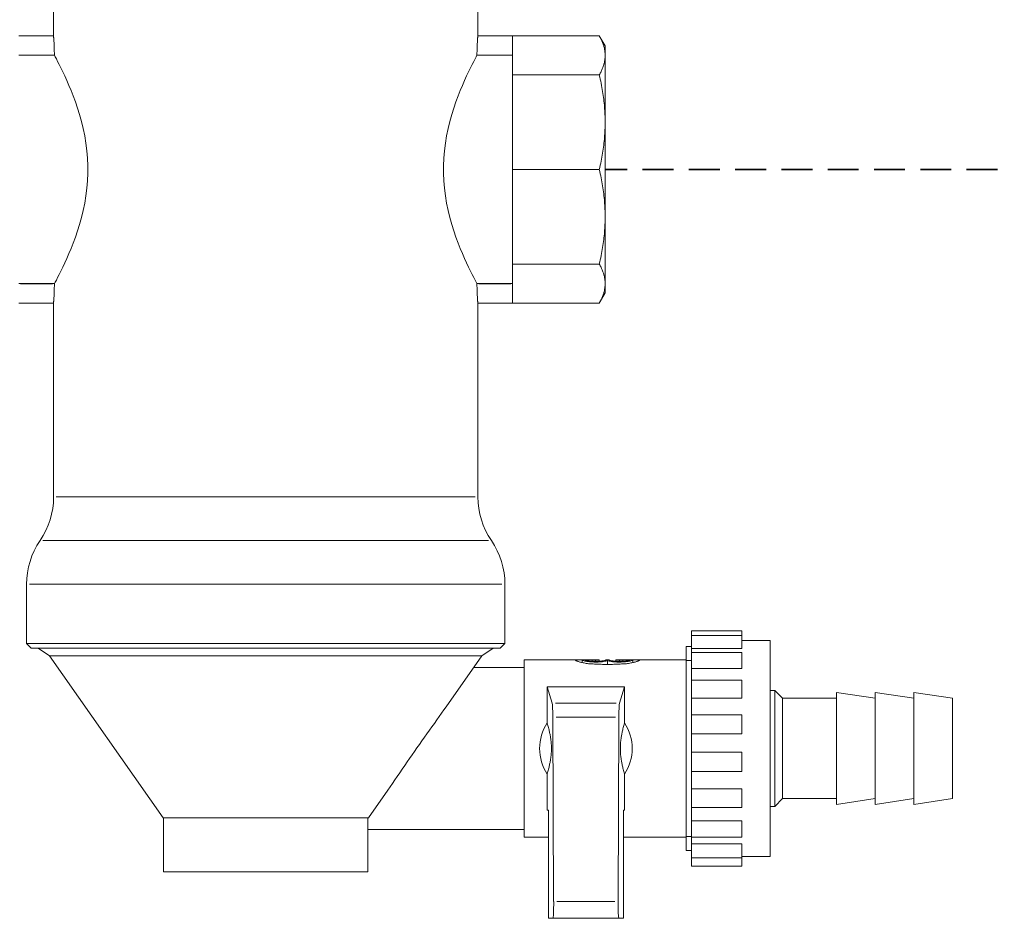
# Model space of a CAD drawing. Header units: millimetres. Extents: x 14365 to 105143, y -126377 to -22383.
# Tile 142 of 191: x 71507 to 71634, y -119901 to -119785. Entities that reach past the tile are written whole.
import ezdxf

# ---------------------------------------------------------------- set-up
doc = ezdxf.new("R2010")
doc.units = ezdxf.units.MM
doc.linetypes.add('ČÁRKOVANÁ', pattern=[0.75, 0.5, -0.25])
doc.layers.add('UT_POTRUBI - ZPÁTEČKA', color=5, linetype='ČÁRKOVANÁ', lineweight=35)
doc.layers.add('UT_ZARIZENI - ARMATURY', color=6, linetype='Continuous', lineweight=5)

msp = doc.modelspace()

# ---------------------------------------------------------------- linework, layer by layer
at = {"layer": 'UT_POTRUBI - ZPÁTEČKA', "linetype": 'ČÁRKOVANÁ', "ltscale": 8}
msp.add_line((72287.42, -119804.46), (71582.59, -119804.46), dxfattribs=at)
at = {"layer": 'UT_ZARIZENI - ARMATURY'}
for p, q in [((71511.07, -119787.16), (71511.07, -119780.04)), ((71566.07, -119787.16), (71566.07, -119780.04)), ((71506.57, -119787.16), (71511.07, -119787.16)), ((71511.07, -119787.16), (71511.07, -119787.17)), ((71511.07, -119787.17), (71511.07, -119787.18)), ((71511.07, -119787.18), (71511.07, -119787.21)), ((71511.07, -119787.21), (71511.07, -119787.25)), ((71511.07, -119787.25), (71511.08, -119787.29)), ((71511.08, -119787.29), (71511.08, -119787.35)), ((71511.08, -119787.35), (71511.09, -119787.42)), ((71511.09, -119787.42), (71511.09, -119787.5)), ((71511.09, -119787.5), (71511.1, -119787.59)), ((71511.1, -119787.59), (71511.11, -119787.68)), ((71511.11, -119787.68), (71511.11, -119787.79)), ((71511.11, -119787.79), (71511.12, -119787.89)), ((71511.12, -119787.89), (71511.13, -119788.01)), ((71511.13, -119788.01), (71511.14, -119788.13)), ((71511.14, -119788.13), (71511.14, -119788.27)), ((71565.99, -119788.13), (71566, -119788.01)), ((71565.99, -119788.27), (71565.99, -119788.13)), ((71566, -119788.01), (71566.01, -119787.89)), ((71566.01, -119787.89), (71566.02, -119787.79)), ((71566.02, -119787.68), (71566.03, -119787.59)), ((71566.02, -119787.79), (71566.02, -119787.68)), ((71566.03, -119787.59), (71566.04, -119787.5)), ((71566.04, -119787.42), (71566.05, -119787.35)), ((71566.04, -119787.5), (71566.04, -119787.42)), ((71566.05, -119787.29), (71566.06, -119787.25)), ((71566.05, -119787.35), (71566.05, -119787.29)), ((71566.06, -119787.17), (71566.07, -119787.16)), ((71566.06, -119787.18), (71566.06, -119787.17)), ((71566.06, -119787.21), (71566.06, -119787.18)), ((71566.06, -119787.25), (71566.06, -119787.21)), ((71566.07, -119787.16), (71570.57, -119787.16)), ((71581.8, -119787.14), (71570.57, -119787.14)), ((71570.57, -119787.14), (71570.57, -119787.16)), ((71570.57, -119787.86), (71570.57, -119787.16)), ((71570.57, -119787.86), (71570.57, -119792.22)), ((71582.57, -119788.46), (71581.8, -119787.14)), ((71581.87, -119787.26), (71581.8, -119787.14)), ((71581.93, -119787.37), (71581.87, -119787.26)), ((71581.99, -119787.48), (71581.93, -119787.37)), ((71582.04, -119787.59), (71581.99, -119787.48)), ((71582.1, -119787.7), (71582.04, -119787.59)), ((71582.14, -119787.81), (71582.1, -119787.7)), ((71582.19, -119787.92), (71582.14, -119787.81)), ((71582.23, -119788.03), (71582.19, -119787.92)), ((71582.28, -119788.13), (71582.23, -119788.03)), ((71582.31, -119788.24), (71582.28, -119788.13)), ((71511.14, -119788.27), (71511.15, -119788.41)), ((71511.15, -119788.41), (71511.16, -119788.55)), ((71511.16, -119788.55), (71511.16, -119788.71)), ((71511.16, -119788.71), (71511.17, -119788.86)), ((71511.17, -119788.86), (71511.17, -119789.02)), ((71511.17, -119789.02), (71511.17, -119789.18)), ((71511.17, -119789.18), (71511.18, -119789.34)), ((71511.18, -119789.34), (71511.18, -119789.5)), ((71565.95, -119789.34), (71565.96, -119789.18)), ((71565.95, -119789.5), (71565.95, -119789.34)), ((71565.96, -119788.86), (71565.97, -119788.71)), ((71565.96, -119789.02), (71565.96, -119788.86)), ((71565.96, -119789.18), (71565.96, -119789.02)), ((71565.97, -119788.55), (71565.98, -119788.41)), ((71565.97, -119788.71), (71565.97, -119788.55)), ((71565.98, -119788.41), (71565.99, -119788.27)), ((71582.35, -119788.35), (71582.31, -119788.24)), ((71582.38, -119788.45), (71582.35, -119788.35)), ((71582.41, -119788.55), (71582.38, -119788.45)), ((71582.44, -119788.66), (71582.41, -119788.55)), ((71582.46, -119788.76), (71582.44, -119788.66)), ((71582.48, -119788.86), (71582.46, -119788.76)), ((71582.5, -119788.97), (71582.48, -119788.86)), ((71582.52, -119789.07), (71582.5, -119788.97)), ((71582.53, -119789.17), (71582.52, -119789.07)), ((71582.54, -119789.27), (71582.53, -119789.17)), ((71582.55, -119789.38), (71582.54, -119789.27)), ((71582.56, -119789.48), (71582.55, -119789.38)), ((71582.57, -119789.68), (71582.57, -119788.46)), ((71511.18, -119789.67), (71506.57, -119789.67)), ((71510.95, -119789.66), (71506.8, -119789.66)), ((71511.18, -119789.5), (71511.18, -119789.66)), ((71511.18, -119789.66), (71511.18, -119789.67)), ((71511.18, -119789.67), (71511.29, -119789.87)), ((71511.29, -119789.87), (71511.43, -119790.14)), ((71511.43, -119790.14), (71511.6, -119790.46)), ((71511.6, -119790.46), (71511.8, -119790.85)), ((71565.33, -119790.85), (71565.53, -119790.46)), ((71565.53, -119790.46), (71565.7, -119790.14)), ((71565.7, -119790.14), (71565.84, -119789.87)), ((71565.84, -119789.87), (71565.95, -119789.67)), ((71565.95, -119789.66), (71565.95, -119789.5)), ((71565.95, -119789.67), (71565.95, -119789.66)), ((71570.57, -119789.67), (71565.95, -119789.67)), ((71570.33, -119789.66), (71566.18, -119789.66)), ((71582.41, -119790.81), (71582.44, -119790.7)), ((71582.44, -119790.7), (71582.46, -119790.6)), ((71582.46, -119790.6), (71582.48, -119790.5)), ((71582.48, -119790.5), (71582.5, -119790.39)), ((71582.5, -119790.39), (71582.52, -119790.29)), ((71582.52, -119790.29), (71582.53, -119790.19)), ((71582.53, -119790.19), (71582.54, -119790.09)), ((71582.54, -119790.09), (71582.55, -119789.98)), ((71582.55, -119789.98), (71582.56, -119789.88)), ((71582.56, -119789.58), (71582.56, -119789.48)), ((71582.57, -119789.68), (71582.56, -119789.58)), ((71582.56, -119789.78), (71582.57, -119789.68)), ((71582.56, -119789.88), (71582.56, -119789.78)), ((71582.57, -119798.34), (71582.57, -119789.68)), ((71511.8, -119790.85), (71512.02, -119791.3)), ((71512.02, -119791.3), (71512.27, -119791.8)), ((71512.27, -119791.8), (71512.53, -119792.35)), ((71564.6, -119792.35), (71564.86, -119791.8)), ((71564.86, -119791.8), (71565.11, -119791.3)), ((71565.11, -119791.3), (71565.33, -119790.85)), ((71581.87, -119792.1), (71581.93, -119791.99)), ((71581.93, -119791.99), (71581.99, -119791.88)), ((71581.99, -119791.88), (71582.04, -119791.77)), ((71582.04, -119791.77), (71582.1, -119791.66)), ((71582.1, -119791.66), (71582.14, -119791.55)), ((71582.14, -119791.55), (71582.19, -119791.44)), ((71582.19, -119791.44), (71582.23, -119791.33)), ((71582.23, -119791.33), (71582.28, -119791.23)), ((71582.28, -119791.23), (71582.31, -119791.12)), ((71582.31, -119791.12), (71582.35, -119791.01)), ((71582.35, -119791.01), (71582.38, -119790.91)), ((71582.38, -119790.91), (71582.41, -119790.81)), ((71512.53, -119792.35), (71512.8, -119792.94)), ((71512.8, -119792.94), (71513.07, -119793.57)), ((71564.06, -119793.57), (71564.33, -119792.94)), ((71564.33, -119792.94), (71564.6, -119792.35)), ((71581.8, -119792.22), (71570.57, -119792.22)), ((71570.57, -119792.22), (71570.57, -119804.46)), ((71581.8, -119792.22), (71581.87, -119792.1)), ((71581.8, -119792.22), (71581.87, -119792.49)), ((71581.87, -119792.49), (71581.93, -119792.76)), ((71581.93, -119792.76), (71581.99, -119793.03)), ((71581.99, -119793.03), (71582.04, -119793.3)), ((71513.07, -119793.57), (71513.35, -119794.23)), ((71513.35, -119794.23), (71513.63, -119794.94)), ((71563.5, -119794.94), (71563.78, -119794.23)), ((71563.78, -119794.23), (71564.06, -119793.57)), ((71582.04, -119793.3), (71582.1, -119793.57)), ((71582.1, -119793.57), (71582.14, -119793.83)), ((71582.14, -119793.83), (71582.19, -119794.09)), ((71582.19, -119794.09), (71582.23, -119794.35)), ((71582.23, -119794.35), (71582.28, -119794.61)), ((71513.63, -119794.94), (71513.91, -119795.7)), ((71513.91, -119795.7), (71514.18, -119796.5)), ((71562.95, -119796.5), (71563.22, -119795.7)), ((71563.22, -119795.7), (71563.5, -119794.94)), ((71582.28, -119794.61), (71582.31, -119794.86)), ((71582.31, -119794.86), (71582.35, -119795.12)), ((71582.35, -119795.12), (71582.38, -119795.37)), ((71582.38, -119795.37), (71582.41, -119795.62)), ((71582.41, -119795.62), (71582.44, -119795.87)), ((71514.18, -119796.5), (71514.44, -119797.35)), ((71562.69, -119797.35), (71562.95, -119796.5)), ((71582.44, -119795.87), (71582.46, -119796.12)), ((71582.46, -119796.12), (71582.48, -119796.37)), ((71582.48, -119796.37), (71582.5, -119796.62)), ((71582.5, -119796.62), (71582.52, -119796.87)), ((71582.52, -119796.87), (71582.53, -119797.11)), ((71582.53, -119797.11), (71582.54, -119797.36)), ((71514.44, -119797.35), (71514.69, -119798.24)), ((71514.69, -119798.24), (71514.91, -119799.15)), ((71562.22, -119799.15), (71562.44, -119798.24)), ((71562.44, -119798.24), (71562.69, -119797.35)), ((71582.54, -119797.36), (71582.55, -119797.6)), ((71582.55, -119797.6), (71582.56, -119797.85)), ((71582.56, -119797.85), (71582.56, -119798.09)), ((71582.56, -119798.09), (71582.57, -119798.34)), ((71582.57, -119798.34), (71582.56, -119798.58)), ((71582.57, -119810.58), (71582.57, -119798.34)), ((71514.91, -119799.15), (71515.11, -119800.09)), ((71562.02, -119800.09), (71562.22, -119799.15)), ((71582.53, -119799.57), (71582.52, -119799.81)), ((71582.54, -119799.32), (71582.53, -119799.57)), ((71582.55, -119799.07), (71582.54, -119799.32)), ((71582.56, -119798.83), (71582.55, -119799.07)), ((71582.56, -119798.58), (71582.56, -119798.83)), ((71515.11, -119800.09), (71515.27, -119801.05)), ((71561.86, -119801.05), (71562.02, -119800.09)), ((71582.44, -119800.81), (71582.41, -119801.06)), ((71582.46, -119800.56), (71582.44, -119800.81)), ((71582.48, -119800.31), (71582.46, -119800.56)), ((71582.5, -119800.06), (71582.48, -119800.31)), ((71582.52, -119799.81), (71582.5, -119800.06)), ((71515.27, -119801.05), (71515.39, -119802.03)), ((71515.39, -119802.03), (71515.47, -119803)), ((71561.66, -119803), (71561.74, -119802.03)), ((71561.74, -119802.03), (71561.86, -119801.05)), ((71582.28, -119802.07), (71582.23, -119802.33)), ((71582.31, -119801.82), (71582.28, -119802.07)), ((71582.35, -119801.56), (71582.31, -119801.82)), ((71582.38, -119801.31), (71582.35, -119801.56)), ((71582.41, -119801.06), (71582.38, -119801.31)), ((71515.47, -119803), (71515.51, -119803.98)), ((71561.62, -119803.98), (71561.66, -119803)), ((71582.04, -119803.38), (71581.99, -119803.65)), ((71582.1, -119803.11), (71582.04, -119803.38)), ((71582.14, -119802.85), (71582.1, -119803.11)), ((71582.19, -119802.59), (71582.14, -119802.85)), ((71582.23, -119802.33), (71582.19, -119802.59)), ((71515.51, -119803.98), (71515.51, -119804.95)), ((71561.62, -119804.95), (71561.62, -119803.98)), ((71581.8, -119804.46), (71570.57, -119804.46)), ((71570.57, -119804.46), (71570.57, -119816.71)), ((71581.87, -119804.19), (71581.8, -119804.46)), ((71581.87, -119804.74), (71581.8, -119804.46)), ((71581.93, -119803.92), (71581.87, -119804.19)), ((71581.93, -119805.01), (71581.87, -119804.74)), ((71581.99, -119803.65), (71581.93, -119803.92)), ((71515.47, -119805.92), (71515.39, -119806.9)), ((71515.51, -119804.95), (71515.47, -119805.92)), ((71561.66, -119805.92), (71561.62, -119804.95)), ((71561.74, -119806.9), (71561.66, -119805.92)), ((71581.99, -119805.28), (71581.93, -119805.01)), ((71582.04, -119805.55), (71581.99, -119805.28)), ((71582.1, -119805.81), (71582.04, -119805.55)), ((71582.14, -119806.07), (71582.1, -119805.81)), ((71515.39, -119806.9), (71515.27, -119807.87)), ((71561.86, -119807.87), (71561.74, -119806.9)), ((71582.19, -119806.34), (71582.14, -119806.07)), ((71582.23, -119806.59), (71582.19, -119806.34)), ((71582.28, -119806.85), (71582.23, -119806.59)), ((71582.31, -119807.11), (71582.28, -119806.85)), ((71582.35, -119807.36), (71582.31, -119807.11)), ((71515.27, -119807.87), (71515.11, -119808.83)), ((71562.02, -119808.83), (71561.86, -119807.87)), ((71582.38, -119807.62), (71582.35, -119807.36)), ((71582.41, -119807.87), (71582.38, -119807.62)), ((71582.44, -119808.12), (71582.41, -119807.87)), ((71582.46, -119808.37), (71582.44, -119808.12)), ((71582.48, -119808.62), (71582.46, -119808.37)), ((71514.91, -119809.77), (71514.69, -119810.69)), ((71515.11, -119808.83), (71514.91, -119809.77)), ((71562.22, -119809.77), (71562.02, -119808.83)), ((71562.44, -119810.69), (71562.22, -119809.77)), ((71582.5, -119808.86), (71582.48, -119808.62)), ((71582.52, -119809.11), (71582.5, -119808.86)), ((71582.53, -119809.36), (71582.52, -119809.11)), ((71582.54, -119809.6), (71582.53, -119809.36)), ((71582.55, -119809.85), (71582.54, -119809.6)), ((71582.56, -119810.09), (71582.55, -119809.85)), ((71514.69, -119810.69), (71514.44, -119811.57)), ((71562.69, -119811.57), (71562.44, -119810.69)), ((71582.55, -119811.32), (71582.56, -119811.08)), ((71582.56, -119810.34), (71582.56, -119810.09)), ((71582.57, -119810.58), (71582.56, -119810.34)), ((71582.56, -119810.83), (71582.57, -119810.58)), ((71582.56, -119811.08), (71582.56, -119810.83)), ((71582.57, -119819.24), (71582.57, -119810.58)), ((71514.18, -119812.42), (71513.91, -119813.23)), ((71514.44, -119811.57), (71514.18, -119812.42)), ((71562.95, -119812.42), (71562.69, -119811.57)), ((71563.22, -119813.23), (71562.95, -119812.42)), ((71582.48, -119812.55), (71582.5, -119812.31)), ((71582.5, -119812.31), (71582.52, -119812.06)), ((71582.52, -119812.06), (71582.53, -119811.81)), ((71582.53, -119811.81), (71582.54, -119811.57)), ((71582.54, -119811.57), (71582.55, -119811.32)), ((71513.91, -119813.23), (71513.63, -119813.99)), ((71563.5, -119813.99), (71563.22, -119813.23)), ((71582.35, -119813.81), (71582.38, -119813.55)), ((71582.38, -119813.55), (71582.41, -119813.3)), ((71582.41, -119813.3), (71582.44, -119813.05)), ((71582.44, -119813.05), (71582.46, -119812.8)), ((71582.46, -119812.8), (71582.48, -119812.55)), ((71513.35, -119814.7), (71513.07, -119815.36)), ((71513.63, -119813.99), (71513.35, -119814.7)), ((71563.78, -119814.7), (71563.5, -119813.99)), ((71564.06, -119815.36), (71563.78, -119814.7)), ((71582.14, -119815.1), (71582.19, -119814.83)), ((71582.19, -119814.83), (71582.23, -119814.58)), ((71582.23, -119814.58), (71582.28, -119814.32)), ((71582.28, -119814.32), (71582.31, -119814.06)), ((71582.31, -119814.06), (71582.35, -119813.81)), ((71512.8, -119815.98), (71512.53, -119816.57)), ((71513.07, -119815.36), (71512.8, -119815.98)), ((71564.33, -119815.98), (71564.06, -119815.36)), ((71564.6, -119816.57), (71564.33, -119815.98)), ((71581.87, -119816.43), (71581.93, -119816.16)), ((71581.93, -119816.16), (71581.99, -119815.89)), ((71581.99, -119815.89), (71582.04, -119815.62)), ((71582.04, -119815.62), (71582.1, -119815.36)), ((71582.1, -119815.36), (71582.14, -119815.1)), ((71512.27, -119817.12), (71512.02, -119817.62)), ((71512.53, -119816.57), (71512.27, -119817.12)), ((71564.86, -119817.12), (71564.6, -119816.57)), ((71565.11, -119817.62), (71564.86, -119817.12)), ((71581.8, -119816.71), (71570.57, -119816.71)), ((71570.57, -119816.71), (71570.57, -119821.06)), ((71581.8, -119816.71), (71581.87, -119816.43)), ((71581.87, -119816.82), (71581.8, -119816.71)), ((71581.93, -119816.93), (71581.87, -119816.82)), ((71581.99, -119817.05), (71581.93, -119816.93)), ((71582.04, -119817.16), (71581.99, -119817.05)), ((71582.1, -119817.27), (71582.04, -119817.16)), ((71582.14, -119817.38), (71582.1, -119817.27)), ((71582.19, -119817.48), (71582.14, -119817.38)), ((71582.23, -119817.59), (71582.19, -119817.48)), ((71511.43, -119818.79), (71511.29, -119819.05)), ((71511.6, -119818.46), (71511.43, -119818.79)), ((71511.8, -119818.07), (71511.6, -119818.46)), ((71512.02, -119817.62), (71511.8, -119818.07)), ((71565.33, -119818.07), (71565.11, -119817.62)), ((71565.53, -119818.46), (71565.33, -119818.07)), ((71565.7, -119818.79), (71565.53, -119818.46)), ((71565.84, -119819.05), (71565.7, -119818.79)), ((71582.28, -119817.7), (71582.23, -119817.59)), ((71582.31, -119817.8), (71582.28, -119817.7)), ((71582.35, -119817.91), (71582.31, -119817.8)), ((71582.38, -119818.01), (71582.35, -119817.91)), ((71582.41, -119818.12), (71582.38, -119818.01)), ((71582.44, -119818.22), (71582.41, -119818.12)), ((71582.46, -119818.33), (71582.44, -119818.22)), ((71582.48, -119818.43), (71582.46, -119818.33)), ((71582.5, -119818.53), (71582.48, -119818.43)), ((71582.52, -119818.63), (71582.5, -119818.53)), ((71582.53, -119818.74), (71582.52, -119818.63)), ((71582.54, -119818.84), (71582.53, -119818.74)), ((71506.57, -119819.25), (71511.18, -119819.25)), ((71506.8, -119819.26), (71510.95, -119819.26)), ((71511.17, -119820.06), (71511.16, -119820.22)), ((71511.18, -119819.58), (71511.17, -119819.74)), ((71511.17, -119819.74), (71511.17, -119819.9)), ((71511.17, -119819.9), (71511.17, -119820.06)), ((71511.29, -119819.05), (71511.18, -119819.25)), ((71511.18, -119819.25), (71511.18, -119819.26)), ((71511.18, -119819.26), (71511.18, -119819.42)), ((71511.18, -119819.42), (71511.18, -119819.58)), ((71565.95, -119819.25), (71565.84, -119819.05)), ((71565.95, -119819.26), (71565.95, -119819.25)), ((71565.95, -119819.25), (71570.57, -119819.25)), ((71565.95, -119819.42), (71565.95, -119819.26)), ((71565.95, -119819.58), (71565.95, -119819.42)), ((71565.96, -119819.74), (71565.95, -119819.58)), ((71565.96, -119819.9), (71565.96, -119819.74)), ((71565.96, -119820.06), (71565.96, -119819.9)), ((71565.97, -119820.22), (71565.96, -119820.06)), ((71566.18, -119819.26), (71570.33, -119819.26)), ((71582.46, -119820.16), (71582.48, -119820.06)), ((71582.48, -119820.06), (71582.5, -119819.96)), ((71582.5, -119819.96), (71582.52, -119819.85)), ((71582.52, -119819.85), (71582.53, -119819.75)), ((71582.53, -119819.75), (71582.54, -119819.65)), ((71582.55, -119818.94), (71582.54, -119818.84)), ((71582.54, -119819.65), (71582.55, -119819.55)), ((71582.56, -119819.04), (71582.55, -119818.94)), ((71582.55, -119819.55), (71582.56, -119819.45)), ((71582.56, -119819.14), (71582.56, -119819.04)), ((71582.57, -119819.24), (71582.56, -119819.14)), ((71582.56, -119819.35), (71582.57, -119819.24)), ((71582.56, -119819.45), (71582.56, -119819.35)), ((71582.57, -119820.46), (71582.57, -119819.24)), ((71511.1, -119821.34), (71511.09, -119821.42)), ((71511.11, -119821.24), (71511.1, -119821.34)), ((71511.12, -119821.03), (71511.11, -119821.14)), ((71511.11, -119821.14), (71511.11, -119821.24)), ((71511.13, -119820.91), (71511.12, -119821.03)), ((71511.14, -119820.79), (71511.13, -119820.91)), ((71511.15, -119820.52), (71511.14, -119820.66)), ((71511.14, -119820.66), (71511.14, -119820.79)), ((71511.16, -119820.37), (71511.15, -119820.52)), ((71511.16, -119820.22), (71511.16, -119820.37)), ((71565.97, -119820.37), (71565.97, -119820.22)), ((71565.98, -119820.52), (71565.97, -119820.37)), ((71565.99, -119820.66), (71565.98, -119820.52)), ((71565.99, -119820.79), (71565.99, -119820.66)), ((71566, -119820.91), (71565.99, -119820.79)), ((71566.01, -119821.03), (71566, -119820.91)), ((71566.02, -119821.14), (71566.01, -119821.03)), ((71566.02, -119821.24), (71566.02, -119821.14)), ((71566.03, -119821.34), (71566.02, -119821.24)), ((71566.04, -119821.42), (71566.03, -119821.34)), ((71570.57, -119821.76), (71570.57, -119821.06)), ((71582.57, -119820.46), (71581.8, -119821.78)), ((71581.99, -119821.44), (71582.04, -119821.33)), ((71582.04, -119821.33), (71582.1, -119821.22)), ((71582.1, -119821.22), (71582.14, -119821.11)), ((71582.14, -119821.11), (71582.19, -119821)), ((71582.19, -119821), (71582.23, -119820.9)), ((71582.23, -119820.9), (71582.28, -119820.79)), ((71582.28, -119820.79), (71582.31, -119820.68)), ((71582.31, -119820.68), (71582.35, -119820.58)), ((71582.35, -119820.58), (71582.38, -119820.47)), ((71582.38, -119820.47), (71582.41, -119820.37)), ((71582.41, -119820.37), (71582.44, -119820.27)), ((71582.44, -119820.27), (71582.46, -119820.16)), ((71511.07, -119821.76), (71506.57, -119821.76)), ((71511.08, -119821.63), (71511.07, -119821.68)), ((71511.07, -119821.68), (71511.07, -119821.71)), ((71511.07, -119821.71), (71511.07, -119821.74)), ((71511.07, -119821.74), (71511.07, -119821.76)), ((71511.07, -119846.88), (71511.07, -119821.76)), ((71511.07, -119821.76), (71511.07, -119821.76)), ((71511.09, -119821.5), (71511.08, -119821.57)), ((71511.08, -119821.57), (71511.08, -119821.63)), ((71511.09, -119821.42), (71511.09, -119821.5)), ((71566.04, -119821.5), (71566.04, -119821.42)), ((71566.05, -119821.57), (71566.04, -119821.5)), ((71566.05, -119821.63), (71566.05, -119821.57)), ((71566.06, -119821.68), (71566.05, -119821.63)), ((71566.06, -119821.71), (71566.06, -119821.68)), ((71566.06, -119821.74), (71566.06, -119821.71)), ((71566.06, -119821.76), (71566.06, -119821.74)), ((71566.07, -119821.76), (71566.06, -119821.76)), ((71570.57, -119821.76), (71566.07, -119821.76)), ((71566.07, -119846.88), (71566.07, -119821.76)), ((71570.57, -119821.76), (71570.57, -119821.78)), ((71581.8, -119821.78), (71570.57, -119821.78)), ((71581.8, -119821.78), (71581.87, -119821.67)), ((71581.87, -119821.67), (71581.93, -119821.55)), ((71581.93, -119821.55), (71581.99, -119821.44)), ((71565.73, -119846.88), (71511.4, -119846.88)), ((71567.45, -119852.53), (71509.68, -119852.53)), ((71507.57, -119865.86), (71507.57, -119858.19)), ((71507.95, -119858.19), (71569.18, -119858.19)), ((71569.57, -119865.86), (71569.57, -119858.19)), ((71593.77, -119864.83), (71593.77, -119864.23)), ((71600.27, -119864.23), (71593.77, -119864.23)), ((71600.27, -119864.23), (71600.27, -119864.83)), ((71569.57, -119865.86), (71507.57, -119865.86)), ((71508.17, -119866.46), (71507.57, -119865.86)), ((71568.97, -119866.46), (71569.57, -119865.86)), ((71593.77, -119866.5), (71593.77, -119864.83)), ((71600.27, -119864.83), (71593.77, -119864.83)), ((71600.27, -119866.5), (71600.27, -119864.83)), ((71603.97, -119865.46), (71600.27, -119865.46)), ((71603.97, -119865.46), (71603.97, -119893.46)), ((71568.97, -119866.46), (71508.17, -119866.46)), ((71510.56, -119867.46), (71509.07, -119866.46)), ((71566.57, -119867.46), (71568.07, -119866.46)), ((71593.07, -119892.68), (71593.07, -119866.24)), ((71593.77, -119866.24), (71593.07, -119866.24)), ((71593.07, -119892.68), (71593.07, -119866.24)), ((71593.77, -119867.05), (71593.77, -119866.5)), ((71600.27, -119866.5), (71593.77, -119866.5)), ((71593.77, -119869.1), (71593.77, -119867.05)), ((71600.27, -119867.05), (71593.77, -119867.05)), ((71600.27, -119869.1), (71600.27, -119867.05)), ((71510.56, -119867.46), (71566.57, -119867.46)), ((71525.26, -119888.46), (71510.56, -119867.46)), ((71561.96, -119874.05), (71566.57, -119867.46)), ((71572.07, -119867.96), (71572.07, -119890.96)), ((71578.67, -119867.96), (71572.07, -119867.96)), ((71578.67, -119867.96), (71578.67, -119868)), ((71578.67, -119867.96), (71579.57, -119867.96)), ((71578.67, -119868.01), (71578.67, -119868)), ((71578.68, -119868.03), (71578.67, -119868.01)), ((71578.7, -119868.04), (71578.68, -119868.03)), ((71578.74, -119868.06), (71578.7, -119868.04)), ((71578.78, -119868.08), (71578.74, -119868.06)), ((71578.82, -119868.11), (71578.78, -119868.08)), ((71578.88, -119868.13), (71578.82, -119868.11)), ((71578.95, -119868.16), (71578.88, -119868.13)), ((71579.02, -119868.18), (71578.95, -119868.16)), ((71579.11, -119868.21), (71579.02, -119868.18)), ((71579.19, -119868.24), (71579.11, -119868.21)), ((71579.29, -119868.27), (71579.19, -119868.24)), ((71579.39, -119868.29), (71579.29, -119868.27)), ((71579.49, -119868.32), (71579.39, -119868.29)), ((71579.6, -119868.34), (71579.49, -119868.32)), ((71579.57, -119868), (71579.57, -119867.96)), ((71579.97, -119867.96), (71579.57, -119867.96)), ((71579.57, -119868.34), (71579.57, -119868)), ((71579.58, -119868.02), (71579.57, -119868)), ((71579.61, -119868.04), (71579.58, -119868.02)), ((71579.72, -119868.37), (71579.6, -119868.34)), ((71579.66, -119868.06), (71579.61, -119868.04)), ((71579.73, -119868.08), (71579.66, -119868.06)), ((71579.85, -119868.39), (71579.72, -119868.37)), ((71579.83, -119868.11), (71579.73, -119868.08)), ((71579.94, -119868.14), (71579.83, -119868.11)), ((71579.98, -119868.42), (71579.85, -119868.39)), ((71580.07, -119868.16), (71579.94, -119868.14)), ((71579.97, -119867.96), (71580.87, -119867.96)), ((71579.97, -119868), (71579.97, -119867.96)), ((71579.98, -119868.01), (71579.97, -119868)), ((71580.01, -119868.03), (71579.98, -119868.01)), ((71580.12, -119868.44), (71579.98, -119868.42)), ((71580.07, -119868.05), (71580.01, -119868.03)), ((71580.15, -119868.07), (71580.07, -119868.05)), ((71580.2, -119868.19), (71580.07, -119868.16)), ((71580.26, -119868.46), (71580.12, -119868.44)), ((71580.25, -119868.09), (71580.15, -119868.07)), ((71580.36, -119868.21), (71580.2, -119868.19)), ((71580.36, -119868.12), (71580.25, -119868.09)), ((71580.41, -119868.48), (71580.26, -119868.46)), ((71580.49, -119868.13), (71580.36, -119868.12)), ((71580.53, -119868.23), (71580.36, -119868.21)), ((71580.56, -119868.49), (71580.41, -119868.48)), ((71580.64, -119868.15), (71580.49, -119868.13)), ((71580.71, -119868.25), (71580.53, -119868.23)), ((71580.71, -119868.51), (71580.56, -119868.49)), ((71580.8, -119868.17), (71580.64, -119868.15)), ((71580.9, -119868.26), (71580.71, -119868.25)), ((71580.86, -119868.52), (71580.71, -119868.51)), ((71580.97, -119868.18), (71580.8, -119868.17)), ((71581.03, -119868.52), (71580.86, -119868.52)), ((71580.87, -119868), (71580.87, -119867.96)), ((71581.77, -119867.96), (71580.87, -119867.96)), ((71580.87, -119868.17), (71580.87, -119868)), ((71580.87, -119868.01), (71580.87, -119868)), ((71580.87, -119868), (71580.87, -119868)), ((71580.87, -119868), (71580.87, -119868)), ((71580.88, -119868.01), (71580.87, -119868.01)), ((71580.89, -119868.01), (71580.88, -119868.01)), ((71580.9, -119868.01), (71580.89, -119868.01)), ((71580.91, -119868.02), (71580.9, -119868.01)), ((71581.09, -119868.27), (71580.9, -119868.26)), ((71580.93, -119868.02), (71580.91, -119868.02)), ((71580.94, -119868.02), (71580.93, -119868.02)), ((71580.96, -119868.02), (71580.94, -119868.02)), ((71580.98, -119868.03), (71580.96, -119868.02)), ((71581.14, -119868.19), (71580.97, -119868.18)), ((71581, -119868.03), (71580.98, -119868.03)), ((71581.02, -119868.03), (71581, -119868.03)), ((71581.04, -119868.03), (71581.02, -119868.03)), ((71581.2, -119868.53), (71581.03, -119868.52)), ((71581.06, -119868.03), (71581.04, -119868.03)), ((71581.09, -119868.04), (71581.06, -119868.03)), ((71581.12, -119868.04), (71581.09, -119868.04)), ((71581.28, -119868.28), (71581.09, -119868.27)), ((71581.14, -119868.04), (71581.12, -119868.04)), ((71581.17, -119868.04), (71581.14, -119868.04)), ((71581.32, -119868.19), (71581.14, -119868.19)), ((71581.2, -119868.04), (71581.17, -119868.04)), ((71581.23, -119868.04), (71581.2, -119868.04)), ((71581.36, -119868.54), (71581.2, -119868.53)), ((71581.26, -119868.04), (71581.23, -119868.04)), ((71581.29, -119868.04), (71581.26, -119868.04)), ((71581.47, -119868.27), (71581.28, -119868.28)), ((71581.32, -119868.04), (71581.29, -119868.04)), ((71581.77, -119868.04), (71581.32, -119868.04)), ((71581.32, -119868.18), (71581.32, -119868.05)), ((71581.49, -119868.19), (71581.32, -119868.19)), ((71581.53, -119868.55), (71581.36, -119868.54)), ((71581.66, -119868.27), (71581.47, -119868.27)), ((71581.66, -119868.18), (71581.49, -119868.19)), ((71581.7, -119868.55), (71581.53, -119868.55)), ((71581.83, -119868.17), (71581.66, -119868.18)), ((71581.85, -119868.26), (71581.66, -119868.27)), ((71581.87, -119868.56), (71581.7, -119868.55)), ((71581.77, -119868.04), (71581.77, -119867.96)), ((71581.77, -119868.17), (71581.77, -119868.04)), ((71581.99, -119868.15), (71581.83, -119868.17)), ((71582.04, -119868.24), (71581.85, -119868.26)), ((71582.03, -119868.56), (71581.87, -119868.56)), ((71582.14, -119868.13), (71581.99, -119868.15)), ((71582.2, -119868.57), (71582.03, -119868.56)), ((71582.21, -119868.22), (71582.04, -119868.24)), ((71582.27, -119868.12), (71582.14, -119868.13)), ((71582.37, -119868.57), (71582.2, -119868.57)), ((71582.37, -119868.2), (71582.21, -119868.22)), ((71582.38, -119868.09), (71582.27, -119868.12)), ((71582.52, -119868.17), (71582.37, -119868.2)), ((71582.53, -119868.57), (71582.37, -119868.57)), ((71582.48, -119868.07), (71582.38, -119868.09)), ((71582.56, -119868.05), (71582.48, -119868.07)), ((71582.65, -119868.15), (71582.52, -119868.17)), ((71582.7, -119868.57), (71582.53, -119868.57)), ((71582.62, -119868.03), (71582.56, -119868.05)), ((71582.65, -119868.01), (71582.62, -119868.03)), ((71582.67, -119868), (71582.65, -119868.01)), ((71582.76, -119868.12), (71582.65, -119868.15)), ((71582.67, -119868), (71582.67, -119867.96)), ((71583.07, -119867.96), (71582.67, -119867.96)), ((71582.87, -119868.57), (71582.7, -119868.57)), ((71582.86, -119868.09), (71582.76, -119868.12)), ((71582.87, -119868.57), (71582.87, -119868.09)), ((71582.97, -119868.12), (71582.87, -119868.09)), ((71583.03, -119868.57), (71582.87, -119868.57)), ((71583.08, -119868.15), (71582.97, -119868.12)), ((71583.2, -119868.57), (71583.03, -119868.57)), ((71583.07, -119868), (71583.07, -119867.96)), ((71583.08, -119868.01), (71583.07, -119868)), ((71583.11, -119868.03), (71583.08, -119868.01)), ((71583.21, -119868.17), (71583.08, -119868.15)), ((71583.17, -119868.05), (71583.11, -119868.03)), ((71583.25, -119868.07), (71583.17, -119868.05)), ((71583.36, -119868.57), (71583.2, -119868.57)), ((71583.36, -119868.2), (71583.21, -119868.17)), ((71583.35, -119868.09), (71583.25, -119868.07)), ((71583.46, -119868.12), (71583.35, -119868.09)), ((71583.52, -119868.22), (71583.36, -119868.2)), ((71583.53, -119868.57), (71583.36, -119868.57)), ((71583.59, -119868.13), (71583.46, -119868.12)), ((71583.69, -119868.24), (71583.52, -119868.22)), ((71583.7, -119868.56), (71583.53, -119868.57)), ((71583.74, -119868.15), (71583.59, -119868.13)), ((71583.88, -119868.26), (71583.69, -119868.24)), ((71583.86, -119868.56), (71583.7, -119868.56)), ((71583.9, -119868.17), (71583.74, -119868.15)), ((71584.03, -119868.55), (71583.86, -119868.56)), ((71584.07, -119868.27), (71583.88, -119868.26)), ((71584.07, -119868.18), (71583.9, -119868.17)), ((71583.97, -119867.96), (71583.97, -119868.04)), ((71584.87, -119867.96), (71583.97, -119867.96)), ((71583.97, -119868.17), (71583.97, -119868.04)), ((71583.97, -119868.04), (71584.42, -119868.04)), ((71584.2, -119868.55), (71584.03, -119868.55)), ((71584.24, -119868.19), (71584.07, -119868.18)), ((71584.26, -119868.27), (71584.07, -119868.27)), ((71584.37, -119868.54), (71584.2, -119868.55)), ((71584.42, -119868.19), (71584.24, -119868.19)), ((71584.45, -119868.28), (71584.26, -119868.27)), ((71584.53, -119868.53), (71584.37, -119868.54)), ((71584.42, -119868.04), (71584.44, -119868.04)), ((71584.42, -119868.18), (71584.42, -119868.05)), ((71584.59, -119868.19), (71584.42, -119868.19)), ((71584.44, -119868.04), (71584.47, -119868.04)), ((71584.64, -119868.27), (71584.45, -119868.28)), ((71584.47, -119868.04), (71584.5, -119868.04)), ((71584.5, -119868.04), (71584.53, -119868.04)), ((71584.53, -119868.04), (71584.56, -119868.04)), ((71584.7, -119868.52), (71584.53, -119868.53)), ((71584.56, -119868.04), (71584.59, -119868.04)), ((71584.59, -119868.04), (71584.61, -119868.04)), ((71584.76, -119868.18), (71584.59, -119868.19)), ((71584.61, -119868.04), (71584.64, -119868.04)), ((71584.64, -119868.04), (71584.67, -119868.03)), ((71584.83, -119868.26), (71584.64, -119868.27)), ((71584.67, -119868.03), (71584.69, -119868.03)), ((71584.69, -119868.03), (71584.71, -119868.03)), ((71584.87, -119868.52), (71584.7, -119868.52)), ((71584.71, -119868.03), (71584.73, -119868.03)), ((71584.73, -119868.03), (71584.75, -119868.03)), ((71584.75, -119868.03), (71584.77, -119868.02)), ((71584.93, -119868.17), (71584.76, -119868.18)), ((71584.77, -119868.02), (71584.79, -119868.02)), ((71584.79, -119868.02), (71584.8, -119868.02)), ((71584.8, -119868.02), (71584.82, -119868.02)), ((71584.82, -119868.02), (71584.83, -119868.01)), ((71584.83, -119868.01), (71584.84, -119868.01)), ((71585.02, -119868.25), (71584.83, -119868.26)), ((71584.84, -119868.01), (71584.85, -119868.01)), ((71584.85, -119868.01), (71584.86, -119868.01)), ((71584.86, -119868.01), (71584.86, -119868)), ((71584.86, -119868), (71584.86, -119868)), ((71584.86, -119868), (71584.87, -119868)), ((71584.87, -119867.96), (71584.87, -119868)), ((71585.77, -119867.96), (71584.87, -119867.96)), ((71584.87, -119868.17), (71584.87, -119868)), ((71585.02, -119868.51), (71584.87, -119868.52)), ((71585.09, -119868.15), (71584.93, -119868.17)), ((71585.2, -119868.23), (71585.02, -119868.25)), ((71585.17, -119868.49), (71585.02, -119868.51)), ((71585.24, -119868.13), (71585.09, -119868.15)), ((71585.32, -119868.48), (71585.17, -119868.49)), ((71585.37, -119868.21), (71585.2, -119868.23)), ((71585.37, -119868.12), (71585.24, -119868.13)), ((71585.47, -119868.46), (71585.32, -119868.48)), ((71585.48, -119868.09), (71585.37, -119868.12)), ((71585.53, -119868.19), (71585.37, -119868.21)), ((71585.61, -119868.44), (71585.47, -119868.46)), ((71585.58, -119868.07), (71585.48, -119868.09)), ((71585.67, -119868.16), (71585.53, -119868.19)), ((71585.66, -119868.05), (71585.58, -119868.07)), ((71585.75, -119868.42), (71585.61, -119868.44)), ((71585.72, -119868.03), (71585.66, -119868.05)), ((71585.79, -119868.14), (71585.67, -119868.16)), ((71585.75, -119868.01), (71585.72, -119868.03)), ((71585.77, -119868), (71585.75, -119868.01)), ((71585.88, -119868.39), (71585.75, -119868.42)), ((71585.77, -119868), (71585.77, -119867.96)), ((71586.17, -119867.96), (71585.77, -119867.96)), ((71585.9, -119868.11), (71585.79, -119868.14)), ((71586.01, -119868.37), (71585.88, -119868.39)), ((71586, -119868.08), (71585.9, -119868.11)), ((71586.07, -119868.06), (71586, -119868.08)), ((71586.13, -119868.34), (71586.01, -119868.37)), ((71586.12, -119868.04), (71586.07, -119868.06)), ((71586.15, -119868.02), (71586.12, -119868.04)), ((71586.24, -119868.32), (71586.13, -119868.34)), ((71586.17, -119868), (71586.15, -119868.02)), ((71586.17, -119868), (71586.17, -119867.96)), ((71587.07, -119867.96), (71586.17, -119867.96)), ((71586.17, -119868.34), (71586.17, -119868)), ((71586.34, -119868.29), (71586.24, -119868.32)), ((71586.44, -119868.27), (71586.34, -119868.29)), ((71586.54, -119868.24), (71586.44, -119868.27)), ((71586.62, -119868.21), (71586.54, -119868.24)), ((71586.71, -119868.18), (71586.62, -119868.21)), ((71586.78, -119868.16), (71586.71, -119868.18)), ((71586.85, -119868.13), (71586.78, -119868.16)), ((71586.91, -119868.11), (71586.85, -119868.13)), ((71586.95, -119868.08), (71586.91, -119868.11)), ((71586.99, -119868.06), (71586.95, -119868.08)), ((71587.03, -119868.04), (71586.99, -119868.06)), ((71587.05, -119868.03), (71587.03, -119868.04)), ((71587.06, -119868.01), (71587.05, -119868.03)), ((71587.07, -119868), (71587.06, -119868.01)), ((71587.07, -119867.96), (71587.07, -119868)), ((71593.07, -119867.96), (71587.07, -119867.96)), ((71593.77, -119868.05), (71593.07, -119868.05)), ((71565.52, -119868.96), (71572.07, -119868.96)), ((71593.77, -119870.61), (71593.77, -119869.1)), ((71600.27, -119869.1), (71593.77, -119869.1)), ((71593.77, -119872.94), (71593.77, -119870.61)), ((71600.27, -119870.61), (71593.77, -119870.61)), ((71600.27, -119872.94), (71600.27, -119870.61)), ((71575.07, -119871.46), (71575.07, -119876.15)), ((71575.07, -119871.46), (71585.07, -119871.46)), ((71575.07, -119871.46), (71575.7, -119873.59)), ((71585.07, -119871.46), (71584.43, -119873.59)), ((71585.07, -119871.46), (71585.07, -119876.15)), ((71603.97, -119871.96), (71604.57, -119871.96)), ((71604.57, -119886.96), (71604.57, -119871.96)), ((71605.57, -119872.96), (71604.57, -119871.96)), ((71612.57, -119886.71), (71612.57, -119872.21)), ((71617.57, -119872.96), (71612.57, -119872.21)), ((71617.57, -119886.71), (71617.57, -119872.21)), ((71622.57, -119872.96), (71617.57, -119872.21)), ((71622.57, -119886.71), (71622.57, -119872.21)), ((71627.57, -119872.96), (71622.57, -119872.21)), ((71576.13, -119873.59), (71584, -119873.59)), ((71593.77, -119875.09), (71593.77, -119872.94)), ((71600.27, -119872.94), (71593.77, -119872.94)), ((71605.57, -119885.96), (71605.57, -119872.96)), ((71605.57, -119872.96), (71612.57, -119872.96)), ((71627.57, -119885.96), (71627.57, -119872.96)), ((71561.36, -119874.89), (71561.06, -119875.33)), ((71561.66, -119874.47), (71561.36, -119874.89)), ((71561.96, -119874.05), (71561.66, -119874.47)), ((71560.43, -119876.21), (71560.1, -119876.66)), ((71560.74, -119875.76), (71560.43, -119876.21)), ((71561.06, -119875.33), (71560.74, -119875.76)), ((71575.07, -119876.15), (71575.11, -119876.31)), ((71575.89, -119899.29), (71575.78, -119875.39)), ((71576.21, -119875.39), (71583.92, -119875.39)), ((71584.24, -119899.29), (71584.35, -119875.39)), ((71585.07, -119876.15), (71585.02, -119876.31)), ((71593.77, -119877.57), (71593.77, -119875.09)), ((71600.27, -119875.09), (71593.77, -119875.09)), ((71600.27, -119877.57), (71600.27, -119875.09)), ((71559.78, -119877.11), (71559.46, -119877.57)), ((71560.1, -119876.66), (71559.78, -119877.11)), ((71575.11, -119876.31), (71575.15, -119876.47)), ((71575.15, -119876.47), (71575.19, -119876.62)), ((71575.19, -119876.62), (71575.23, -119876.76)), ((71575.23, -119876.76), (71575.26, -119876.91)), ((71575.26, -119876.91), (71575.29, -119877.04)), ((71575.29, -119877.04), (71575.32, -119877.17)), ((71575.32, -119877.17), (71575.35, -119877.3)), ((71575.35, -119877.3), (71575.37, -119877.42)), ((71575.37, -119877.42), (71575.4, -119877.54)), ((71584.76, -119877.42), (71584.73, -119877.54)), ((71584.78, -119877.3), (71584.76, -119877.42)), ((71584.81, -119877.17), (71584.78, -119877.3)), ((71584.84, -119877.04), (71584.81, -119877.17)), ((71584.87, -119876.91), (71584.84, -119877.04)), ((71584.9, -119876.76), (71584.87, -119876.91)), ((71584.94, -119876.62), (71584.9, -119876.76)), ((71584.98, -119876.47), (71584.94, -119876.62)), ((71585.02, -119876.31), (71584.98, -119876.47)), ((71558.81, -119878.48), (71558.48, -119878.93)), ((71559.13, -119878.02), (71558.81, -119878.48)), ((71559.46, -119877.57), (71559.13, -119878.02)), ((71575.4, -119877.54), (71575.42, -119877.66)), ((71575.42, -119877.66), (71575.44, -119877.78)), ((71575.44, -119877.78), (71575.46, -119877.89)), ((71575.46, -119877.89), (71575.48, -119878)), ((71575.48, -119878), (71575.5, -119878.1)), ((71575.5, -119878.1), (71575.51, -119878.21)), ((71575.51, -119878.21), (71575.53, -119878.31)), ((71575.53, -119878.31), (71575.54, -119878.41)), ((71575.54, -119878.41), (71575.55, -119878.51)), ((71575.55, -119878.51), (71575.56, -119878.61)), ((71575.56, -119878.61), (71575.57, -119878.71)), ((71575.57, -119878.71), (71575.58, -119878.81)), ((71584.56, -119878.71), (71584.55, -119878.81)), ((71584.57, -119878.61), (71584.56, -119878.71)), ((71584.58, -119878.51), (71584.57, -119878.61)), ((71584.59, -119878.41), (71584.58, -119878.51)), ((71584.6, -119878.31), (71584.59, -119878.41)), ((71584.62, -119878.21), (71584.6, -119878.31)), ((71584.63, -119878.1), (71584.62, -119878.21)), ((71584.65, -119878), (71584.63, -119878.1)), ((71584.67, -119877.89), (71584.65, -119878)), ((71584.69, -119877.78), (71584.67, -119877.89)), ((71584.71, -119877.66), (71584.69, -119877.78)), ((71584.73, -119877.54), (71584.71, -119877.66)), ((71593.77, -119879.95), (71593.77, -119877.57)), ((71600.27, -119877.57), (71593.77, -119877.57)), ((71557.85, -119879.84), (71557.53, -119880.29)), ((71558.16, -119879.39), (71557.85, -119879.84)), ((71558.48, -119878.93), (71558.16, -119879.39)), ((71575.58, -119878.81), (71575.58, -119878.9)), ((71575.58, -119878.9), (71575.59, -119879)), ((71575.59, -119879.93), (71575.58, -119880.02)), ((71575.58, -119880.02), (71575.58, -119880.12)), ((71575.59, -119879.93), (71575.59, -119879)), ((71584.55, -119878.9), (71584.54, -119879)), ((71584.54, -119879.93), (71584.54, -119879)), ((71584.54, -119879.93), (71584.55, -119880.02)), ((71584.55, -119878.81), (71584.55, -119878.9)), ((71584.55, -119880.02), (71584.55, -119880.12)), ((71593.77, -119882.45), (71593.77, -119879.95)), ((71600.27, -119879.95), (71593.77, -119879.95)), ((71600.27, -119879.95), (71600.27, -119882.45)), ((71556.9, -119881.21), (71556.58, -119881.68)), ((71557.21, -119880.75), (71556.9, -119881.21)), ((71557.53, -119880.29), (71557.21, -119880.75)), ((71575.42, -119881.26), (71575.4, -119881.38)), ((71575.44, -119881.15), (71575.42, -119881.26)), ((71575.46, -119881.04), (71575.44, -119881.15)), ((71575.48, -119880.93), (71575.46, -119881.04)), ((71575.5, -119880.82), (71575.48, -119880.93)), ((71575.51, -119880.71), (71575.5, -119880.82)), ((71575.53, -119880.61), (71575.51, -119880.71)), ((71575.54, -119880.51), (71575.53, -119880.61)), ((71575.55, -119880.41), (71575.54, -119880.51)), ((71575.56, -119880.31), (71575.55, -119880.41)), ((71575.57, -119880.21), (71575.56, -119880.31)), ((71575.58, -119880.12), (71575.57, -119880.21)), ((71584.55, -119880.12), (71584.56, -119880.21)), ((71584.56, -119880.21), (71584.57, -119880.31)), ((71584.57, -119880.31), (71584.58, -119880.41)), ((71584.58, -119880.41), (71584.59, -119880.51)), ((71584.59, -119880.51), (71584.6, -119880.61)), ((71584.6, -119880.61), (71584.62, -119880.71)), ((71584.62, -119880.71), (71584.63, -119880.82)), ((71584.63, -119880.82), (71584.65, -119880.93)), ((71584.65, -119880.93), (71584.67, -119881.04)), ((71584.67, -119881.04), (71584.69, -119881.15)), ((71584.69, -119881.15), (71584.71, -119881.26)), ((71584.71, -119881.26), (71584.73, -119881.38)), ((71555.94, -119882.61), (71555.62, -119883.08)), ((71556.26, -119882.14), (71555.94, -119882.61)), ((71556.58, -119881.68), (71556.26, -119882.14)), ((71575.11, -119882.61), (71575.07, -119882.78)), ((71575.15, -119882.46), (71575.11, -119882.61)), ((71575.19, -119882.31), (71575.15, -119882.46)), ((71575.23, -119882.16), (71575.19, -119882.31)), ((71575.26, -119882.02), (71575.23, -119882.16)), ((71575.29, -119881.88), (71575.26, -119882.02)), ((71575.32, -119881.75), (71575.29, -119881.88)), ((71575.35, -119881.62), (71575.32, -119881.75)), ((71575.37, -119881.5), (71575.35, -119881.62)), ((71575.4, -119881.38), (71575.37, -119881.5)), ((71584.73, -119881.38), (71584.76, -119881.5)), ((71584.76, -119881.5), (71584.78, -119881.62)), ((71584.78, -119881.62), (71584.81, -119881.75)), ((71584.81, -119881.75), (71584.84, -119881.88)), ((71584.84, -119881.88), (71584.87, -119882.02)), ((71584.87, -119882.02), (71584.9, -119882.16)), ((71584.9, -119882.16), (71584.94, -119882.31)), ((71584.94, -119882.31), (71584.98, -119882.46)), ((71584.98, -119882.46), (71585.02, -119882.61)), ((71585.02, -119882.61), (71585.07, -119882.78)), ((71593.77, -119884.71), (71593.77, -119882.45)), ((71600.27, -119882.45), (71593.77, -119882.45)), ((71555.3, -119883.54), (71554.99, -119883.99)), ((71555.62, -119883.08), (71555.3, -119883.54)), ((71575.07, -119882.78), (71575.07, -119887.46)), ((71585.07, -119882.78), (71585.07, -119887.46)), ((71551.87, -119888.46), (71554.38, -119884.87)), ((71554.68, -119884.43), (71554.38, -119884.87)), ((71554.99, -119883.99), (71554.68, -119884.43)), ((71593.77, -119887.1), (71593.77, -119884.71)), ((71600.27, -119884.71), (71593.77, -119884.71)), ((71600.27, -119887.1), (71600.27, -119884.71)), ((71605.57, -119885.96), (71604.57, -119886.96)), ((71605.57, -119885.96), (71612.57, -119885.96)), ((71617.57, -119885.96), (71612.57, -119886.71)), ((71622.57, -119885.96), (71617.57, -119886.71)), ((71627.57, -119885.96), (71622.57, -119886.71)), ((71575.2, -119887.46), (71575.07, -119887.46)), ((71575.2, -119887.46), (71575.2, -119901.46)), ((71584.93, -119887.46), (71584.93, -119901.46)), ((71584.93, -119887.46), (71585.07, -119887.46)), ((71593.77, -119888.83), (71593.77, -119887.1)), ((71600.27, -119887.1), (71593.77, -119887.1)), ((71603.97, -119886.96), (71604.57, -119886.96)), ((71525.26, -119888.46), (71551.87, -119888.46)), ((71525.32, -119888.46), (71525.32, -119895.46)), ((71551.82, -119888.46), (71551.82, -119895.46)), ((71593.77, -119890.97), (71593.77, -119888.83)), ((71600.27, -119888.83), (71593.77, -119888.83)), ((71600.27, -119888.83), (71600.27, -119890.97)), ((71551.82, -119889.96), (71572.07, -119889.96)), ((71575.2, -119890.96), (71572.07, -119890.96)), ((71593.07, -119890.96), (71584.93, -119890.96)), ((71593.07, -119890.87), (71593.77, -119890.87)), ((71593.77, -119891.82), (71593.77, -119890.97)), ((71600.27, -119890.97), (71593.77, -119890.97)), ((71593.77, -119892.68), (71593.07, -119892.68)), ((71593.77, -119893.61), (71593.77, -119891.82)), ((71600.27, -119891.82), (71593.77, -119891.82)), ((71600.27, -119893.61), (71600.27, -119891.82)), ((71593.77, -119894.69), (71593.77, -119893.61)), ((71600.27, -119893.61), (71593.77, -119893.61)), ((71603.97, -119893.46), (71600.27, -119893.46)), ((71600.27, -119893.61), (71600.27, -119894.69)), ((71600.27, -119894.69), (71593.77, -119894.69)), ((71525.32, -119895.46), (71551.82, -119895.46)), ((71576.31, -119899.29), (71583.82, -119899.29)), ((71575.79, -119901.46), (71575.2, -119901.46)), ((71575.79, -119901.46), (71584.34, -119901.46)), ((71584.34, -119901.46), (71584.93, -119901.46))]:
    msp.add_line(p, q, dxfattribs=at)
for centre, radius, start, end in [((71501.07, -119846.88), 10, 325.5885, 0), ((71576.07, -119846.88), 10, 180, 214.4115), ((71517.57, -119858.19), 10, 145.5885, 180), ((71559.57, -119858.19), 10, 0, 34.4115), ((71580.07, -119879.46), 6, 146.4427, 213.5573), ((71580.07, -119879.46), 6, 326.4427, 33.5573), ((71580.07, -119879.46), 4.5, 354.0703, 5.9297)]:
    msp.add_arc(centre, radius, start, end, dxfattribs=at)
for centre, major_axis, start_param, end_param in [((71575.68, -119875.56), (0, 2), 4.799655, 6.108652), ((71584.45, -119875.56), (0, 2), 0.174533, 1.48353), ((71575.79, -119899.46), (0, -2), 0, 1.658063), ((71584.34, -119899.46), (0, -2), 4.625123, 6.283185)]:
    msp.add_ellipse(centre, major_axis=major_axis, ratio=0.052408, start_param=start_param, end_param=end_param, dxfattribs=at)

doc.saveas('drawing.dxf')
